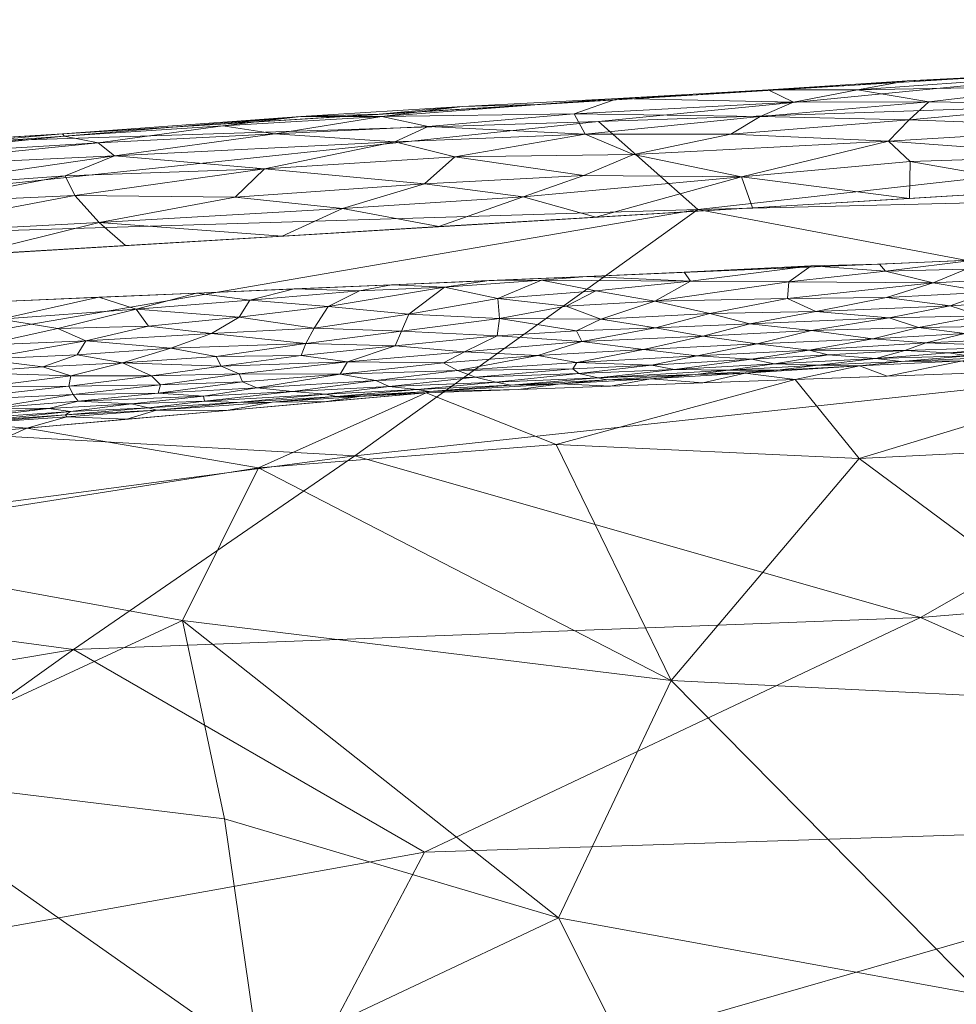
# Model space of a CAD drawing. Header units: millimetres. Extents: x -275 to 275, y 0 to 461.
# Tile 34 of 85: x -134 to -114, y 439 to 460. Entities that reach past the tile are written whole.
import ezdxf

# ---------------------------------------------------------------- set-up
doc = ezdxf.new("R2010")
doc.units = ezdxf.units.MM
doc.layers.add('A-GENM', color=13, linetype='Continuous')

# ---------------------------------------------------------------- blocks, each defined once
blk = doc.blocks.new('MODEL_CCAS1511-1000410R0 - MODEL_CCAS1511-1000410R0-465174-Preview')
at = {"layer": 'A-GENM', "lineweight": 9}
mesh = blk.add_polyface(dxfattribs=at)
corners = [(-272.167, 0), (-272.319, -150.975), (-272.479, -301.95), (-272.223, -329.002), (-270.726, -356.013), (-266.536, -382.739), (-256.83, -407.989), (-238.784, -428.131), (-214.858, -440.747), (-188.814, -448.06), (-162.114, -452.412), (-135.192, -455.069), (-108.188, -456.694), (-81.152, -457.659), (-54.105, -458.187), (-27.053, -458.42), (0, -458.452), (27.053, -458.42), (54.105, -458.187), (81.152, -457.659), (108.188, -456.694), (135.192, -455.069), (162.114, -452.412), (188.814, -448.059), (214.858, -440.746), (238.784, -428.131), (256.83, -407.989), (266.536, -382.739), (270.726, -356.013), (272.223, -329.002), (272.479, -301.95), (272.319, -150.975), (272.167, 0), (-271.479, -141.65), (-253.734, -118.36), (-222.049, -117.596), (-190.328, -117.596), (-158.607, -117.596), (-126.885, -117.596), (-95.164, -117.596), (-63.443, -117.596), (-31.721, -117.596), (0, -117.596), (15.006, -117.596), (30.013, -117.596), (45.019, -117.596), (60.026, -117.596), (75.032, -117.596), (90.039, -117.596), (105.045, -117.596), (120.051, -117.596), (135.058, -117.596), (150.064, -117.596), (165.071, -117.596), (180.077, -117.596), (195.083, -117.596), (210.09, -117.596), (225.096, -117.596), (240.103, -117.596), (255.062, -118.77), (267.363, -127.255), (271.479, -141.65), (271.5, -276.207), (270.746, -343.476), (267.133, -376.894), (262.881, -393.154), (255.834, -408.391), (245.398, -421.522), (232.048, -431.692), (216.932, -439.027), (200.945, -444.221), (167.942, -450.629), (134.487, -454.07), (67.276, -456.933), (0, -457.5), (-67.276, -456.933), (-134.485, -454.07), (-167.944, -450.629), (-200.946, -444.221), (-216.933, -439.027), (-232.048, -431.692), (-245.398, -421.522), (-255.835, -408.389), (-262.881, -393.152), (-267.133, -376.893), (-270.746, -343.476), (-271.5, -276.208), (0, -47.739), (12.205, -52.795), (17.261, -65), (12.205, -77.205), (0, -82.261), (-12.205, -77.205), (-17.261, -65), (-12.205, -52.795), (263.622, -390.318), (260.818, -397.614), (250.836, -414.68), (243.217, -423.183), (232.089, -431.661), (231.82, -431.802), (-231.823, -431.801), (-232.088, -431.662), (-243.217, -423.183), (-250.833, -414.683), (-260.819, -397.613), (-263.623, -390.318)]
mesh.append_faces([[corners[k] for k in face] for face in [(83, 105, 106), (98, 99, 25), (67, 97, 98), (80, 101, 102), (102, 103, 7), (68, 99, 100), (81, 103, 104), (65, 95, 96)]])
mesh.append_faces([[corners[k] for k in face] for face in [(8, 79, 101), (66, 26, 96), (69, 24, 100)]], dxfattribs={"vtx0": -1})
mesh.append_faces([[corners[k] for k in face] for face in [(0, 87, 32), (2, 86, 1), (4, 85, 3), (9, 78, 8), (14, 75, 13), (70, 24, 69)]], dxfattribs={"vtx0": -1, "vtx1": -1})
mesh.append_faces([[corners[k] for k in face] for face in [(94, 0, 38, 39)]], dxfattribs={"vtx0": -1, "vtx1": -1, "vtx3": -1})
mesh.append_faces([[corners[k] for k in face] for face in [(0, 35, 36), (33, 0, 1, 86), (92, 41, 42), (89, 48, 49, 88), (32, 58, 59), (62, 30, 31), (30, 62, 63), (90, 44, 45), (10, 76, 77), (75, 14, 15, 74), (28, 63, 64, 27), (23, 70, 71, 22), (70, 23, 24), (72, 21, 22, 71)]], dxfattribs={"vtx0": -1, "vtx2": -1})
mesh.append_faces([[corners[k] for k in face] for face in [(0, 36, 37, 38), (32, 52, 53, 54), (89, 46, 47, 48), (76, 10, 11, 12), (74, 15, 16, 17), (63, 28, 29, 30), (73, 18, 19, 20)]], dxfattribs={"vtx0": -1, "vtx3": -1})
mesh.append_faces([[corners[k] for k in face] for face in [(97, 26, 66)]], dxfattribs={"vtx1": -1})
mesh.append_faces([[corners[k] for k in face] for face in [(94, 87, 0), (87, 88, 32), (33, 34, 0), (34, 35, 0), (50, 51, 88, 49), (57, 58, 32, 56), (55, 56, 32, 54), (60, 61, 32), (59, 60, 32), (78, 79, 8)]], dxfattribs={"vtx1": -1, "vtx2": -1})
mesh.append_faces([[corners[k] for k in face] for face in [(51, 52, 32, 88)]], dxfattribs={"vtx1": -1, "vtx2": -1, "vtx3": -1})
mesh.append_faces([[corners[k] for k in face] for face in [(93, 94, 39, 40), (92, 93, 40, 41), (91, 92, 42, 43), (90, 91, 43, 44), (85, 86, 2, 3), (45, 46, 89, 90), (31, 32, 61, 62), (84, 85, 4, 5), (77, 78, 9, 10), (75, 76, 12, 13), (73, 74, 17, 18), (72, 73, 20, 21)]], dxfattribs={"vtx1": -1, "vtx3": -1})
mesh.append_faces([[corners[k] for k in face] for face in [(64, 95, 27), (5, 106, 84), (82, 105, 6), (6, 104, 82)]], dxfattribs={"vtx2": -1})
mesh = blk.add_polyface(dxfattribs=at)
corners = [(122.494, -440.795, -28.16), (118.338, -432.527, -38.24), (113.377, -439.128, -30.685), (120.952, -414.068, -55.752), (131.077, -415.713, -54.179), (114.929, -400.241, -66.735), (115.189, -390.804, -73.536), (127.655, -405.997, -62.269), (126.19, -393.283, -71.758), (128.936, -437.751, -31.783), (85.832, -397.894, -67.854), (97.086, -413.012, -56.461), (102.187, -411.461, -57.821), (106.776, -401.313, -65.841), (112.926, -411.652, -57.779), (108.82, -445.349, -22.202), (116.018, -450.69, -11.054), (120.069, -445.904, -20.648), (95.866, -422.645, -48.094), (84.142, -407.61, -60.498), (107.631, -429.723, -41.33), (101.248, -421.751, -48.965), (111.158, -416.966, -53.278), (96.542, -401.224, -65.7), (120.808, -420.238, -50.343), (104.985, -451.241, -10.827), (99.126, -447.246, -19.527), (93.8, -451.4, -11.382), (101.521, -452.967, -2.498), (109.634, -423.574, -47.324), (123.373, -427.715, -43.161), (89.081, -429.077, -41.921), (84.031, -419.55, -50.662), (103.394, -435.444, -35.241), (94.624, -437.272, -33.219), (109.461, -452.679, -2.498), (122.546, -450.988, -9.113), (117.401, -452.391, -2.498), (125.341, -452.103, -2.498), (85.34, -451.174, -12.461), (88.467, -447.26, -19.859), (93.581, -453.256, -2.497), (87.107, -440.74, -29.096), (103.426, -391.475, -72.902), (85.641, -453.544, -2.497)]
mesh.append_faces([[corners[k] for k in face] for face in [(41, 27, 44)]], dxfattribs={"vtx0": -1, "vtx1": -1})
mesh.append_faces([[corners[k] for k in face] for face in [(0, 1, 2), (3, 4, 5), (6, 7, 8), (0, 9, 1), (10, 11, 12), (13, 14, 3), (15, 16, 17), (17, 2, 15), (18, 11, 19), (18, 20, 21), (12, 22, 23), (20, 2, 1), (14, 24, 3), (25, 15, 26), (25, 27, 28), (6, 5, 7), (3, 5, 13), (22, 14, 23), (1, 29, 20), (30, 1, 9), (19, 11, 10), (31, 18, 32), (20, 18, 33), (2, 20, 33), (30, 29, 1), (15, 2, 33), (2, 17, 0), (34, 15, 33), (16, 25, 35), (17, 16, 36), (29, 30, 22), (39, 27, 40), (26, 40, 27), (15, 25, 16), (27, 25, 26), (40, 26, 42), (26, 15, 34), (26, 34, 42), (33, 18, 31), (31, 34, 33), (36, 16, 37), (12, 29, 22), (21, 29, 11), (5, 43, 13), (23, 14, 13), (24, 22, 30), (22, 24, 14), (10, 12, 23), (29, 12, 11), (29, 21, 20), (11, 18, 21)]], dxfattribs={"vtx0": -1, "vtx1": -1, "vtx2": -1})
mesh.append_faces([[corners[k] for k in face] for face in [(36, 37, 38), (27, 41, 28), (16, 35, 37)]], dxfattribs={"vtx0": -1, "vtx2": -1})
mesh.append_faces([[corners[k] for k in face] for face in [(28, 35, 25)]], dxfattribs={"vtx1": -1, "vtx2": -1})
mesh = blk.add_polyface(dxfattribs=at)
corners = [(121.634, -457.944, -16.193), (94.287, -458.869, -20.869), (119.493, -456.049, -32.087), (66.973, -457.521, -34.97), (69.236, -459.955, -16.054), (82.021, -460.137, -2.486), (98.165, -396.219, -150), (108.599, -404.762, -138.775), (91.617, -407.301, -137.083), (82.359, -453.947, -49.27), (94.587, -456.652, -35.836), (136.651, -457.466, -2.515), (109.351, -459.144, -2.49), (104.407, -413.794, -127.336), (77.597, -418.465, -122.782), (132.698, -407.385, -131.873), (119.313, -410.82, -129.551), (96.065, -437.381, -90.21), (73.82, -433.992, -98.105), (92.524, -429.688, -104.41), (104.805, -442.867, -77.734), (85.101, -442.366, -80.885), (93.48, -421.387, -117.466), (104.335, -453.181, -48.948), (80.508, -450.093, -61.958), (114.699, -447.266, -65.358), (126.874, -450.745, -52.118), (128.652, -436.007, -88.019), (117.75, -419.26, -117.945), (147.802, -455.19, -21.41), (112.034, -426.825, -107.063), (125.377, -442.207, -75.673), (129.466, -428.459, -101.517), (74.026, -425.361, -112.59), (132.933, -446.576, -62.942), (144.549, -451.735, -41.921), (74.074, -411.036, -133.234), (112.094, -395.201, -150), (125.924, -393.259, -150), (139.754, -391.317, -150), (84.236, -397.237, -150), (139.669, -414.39, -120.956), (139.703, -421.965, -109.798)]
mesh.append_faces([[corners[k] for k in face] for face in [(6, 8, 40)]], dxfattribs={"vtx0": -1, "vtx1": -1})
mesh.append_faces([[corners[k] for k in face] for face in [(0, 1, 2), (3, 1, 4), (4, 1, 5), (6, 7, 8), (3, 9, 10), (8, 13, 14), (15, 16, 7), (17, 18, 19), (17, 20, 21), (8, 7, 13), (13, 22, 14), (23, 24, 25), (26, 2, 23), (17, 27, 20), (13, 16, 28), (1, 0, 12), (29, 0, 2), (7, 16, 13), (26, 23, 25), (2, 1, 10), (9, 24, 23), (10, 9, 23), (2, 10, 23), (3, 10, 1), (17, 30, 27), (30, 19, 22), (27, 31, 20), (32, 30, 28), (27, 30, 32), (19, 18, 33), (21, 18, 17), (22, 19, 33), (17, 19, 30), (14, 22, 33), (22, 13, 28), (34, 26, 25), (2, 26, 35), (31, 34, 25), (31, 25, 20), (25, 24, 20), (24, 21, 20), (14, 36, 8), (7, 37, 15), (36, 40, 8), (16, 41, 28), (28, 30, 22), (32, 28, 42)]], dxfattribs={"vtx0": -1, "vtx1": -1, "vtx2": -1})
mesh.append_faces([[corners[k] for k in face] for face in [(0, 11, 12)]], dxfattribs={"vtx0": -1, "vtx2": -1})
mesh.append_faces([[corners[k] for k in face] for face in [(12, 5, 1), (38, 39, 15, 37), (6, 37, 7)]], dxfattribs={"vtx1": -1, "vtx2": -1})
mesh = blk.add_polyface(dxfattribs=at)
corners = [(163.87, -454.713, -2.567), (136.651, -457.466, -2.515), (147.802, -455.19, -21.41), (121.634, -457.944, -16.193), (195.795, -447.601, -16.013), (200.119, -443.831, -29.131), (211.23, -442.555, -17.484), (174.964, -451.491, -20.383), (170.128, -447.068, -44.964), (186.549, -447.834, -27.658), (172.567, -449.684, -32.774), (204.251, -437.944, -44.554), (196.56, -434.376, -61), (211.553, -429.973, -56.887), (149.102, -443.868, -64.853), (132.933, -446.576, -62.942), (143.601, -438.933, -78.266), (146.036, -429.298, -96.156), (129.466, -428.459, -101.517), (139.703, -421.965, -109.798), (203.973, -446.382, -2.706), (203.947, -426.209, -71.862), (187.186, -441.632, -49.792), (213.736, -438.303, -31.323), (145.533, -448.265, -53.77), (144.549, -451.735, -41.921), (174.102, -438.591, -66.417), (119.493, -456.049, -32.087), (190.85, -450.187, -2.651), (126.874, -450.745, -52.118), (125.377, -442.207, -75.673), (158.913, -433.378, -84.457), (178.6, -423.113, -94.152), (195.887, -421.292, -86.769), (185.162, -430.366, -77.556), (172.244, -433.666, -78.118), (159.856, -423.271, -101.898), (128.652, -436.007, -88.019)]
mesh.append_faces([[corners[k] for k in face] for face in [(0, 7, 28)]], dxfattribs={"vtx0": -1, "vtx1": -1})
mesh.append_faces([[corners[k] for k in face] for face in [(3, 2, 1), (4, 5, 6), (7, 0, 2), (8, 9, 10), (11, 12, 13), (14, 15, 16), (17, 18, 19), (6, 20, 4), (12, 21, 13), (11, 22, 12), (23, 5, 11), (24, 8, 25), (26, 8, 14), (25, 2, 27), (15, 24, 29), (16, 15, 30), (14, 31, 26), (10, 2, 25), (4, 9, 5), (32, 33, 34), (35, 32, 34), (26, 12, 22), (34, 12, 26), (34, 33, 21), (35, 34, 26), (34, 21, 12), (5, 9, 22), (5, 22, 11), (26, 22, 8), (6, 5, 23), (28, 7, 4), (9, 4, 7), (10, 9, 7), (22, 9, 8), (2, 10, 7), (25, 8, 10), (32, 31, 36), (17, 36, 31), (16, 17, 31), (17, 37, 18), (24, 15, 14), (30, 37, 16), (17, 16, 37), (31, 14, 16), (8, 24, 14), (29, 24, 25), (26, 31, 35), (32, 35, 31)]], dxfattribs={"vtx0": -1, "vtx1": -1, "vtx2": -1})
mesh.append_faces([[corners[k] for k in face] for face in [(0, 1, 2), (20, 28, 4)]], dxfattribs={"vtx1": -1, "vtx2": -1})
mesh = blk.add_polyface(dxfattribs=at)
corners = [(153.266, -444.647, -18.838), (154.349, -448.248, -9.87), (162.724, -446.782, -11.408), (173.881, -440.693, -21.26), (167.601, -443.337, -18.07), (178.648, -444.327, -11.59), (146.263, -446.74, -15.897), (142.534, -450.583, -2.5), (151.13, -449.822, -2.501), (163.027, -438.716, -26.862), (160.009, -432.704, -35.191), (154.711, -435.015, -33.055), (137.681, -443.905, -22.413), (128.936, -437.751, -31.783), (129.681, -442.93, -24.673), (177.87, -434.758, -29.286), (182.334, -440.07, -19.663), (186.622, -435.304, -26.017), (167.498, -447.783, -2.5), (170.295, -446.341, -9.496), (159.14, -442.193, -22.131), (150.526, -439.306, -27.898), (130.587, -447.202, -17.304), (139.492, -448.82, -12.225), (177.811, -428.355, -37.157), (168.011, -433.913, -32.469), (128.952, -450.484, -9.504), (122.546, -450.988, -9.113), (125.341, -452.103, -2.498), (122.494, -440.795, -28.16), (120.069, -445.904, -20.648), (137.901, -436.974, -32.199), (123.373, -427.715, -43.161), (145.316, -442.122, -24.38), (143.411, -432.896, -36.676), (133.937, -451.343, -2.499), (159.726, -449.062, -2.501), (175.27, -446.504, -2.498), (183.042, -445.225, -2.497), (186.89, -442.964, -10.894)]
mesh.append_faces([[corners[k] for k in face] for face in [(35, 26, 28), (36, 1, 8)]], dxfattribs={"vtx0": -1, "vtx1": -1})
mesh.append_faces([[corners[k] for k in face] for face in [(0, 1, 2), (3, 4, 5), (9, 10, 11), (12, 13, 14), (15, 16, 17), (2, 18, 19), (9, 11, 20), (21, 20, 11), (19, 5, 4), (22, 23, 12), (23, 6, 12), (15, 17, 24), (3, 15, 25), (26, 27, 28), (22, 29, 30), (29, 14, 13), (26, 23, 22), (31, 13, 12), (13, 31, 32), (33, 12, 6), (33, 21, 34), (34, 31, 33), (6, 23, 7), (1, 6, 8), (33, 6, 0), (2, 1, 36), (6, 1, 0), (2, 4, 20), (23, 26, 35), (30, 26, 22), (33, 0, 21), (12, 33, 31), (20, 21, 0), (11, 34, 21), (2, 20, 0), (20, 4, 9), (3, 9, 4), (10, 9, 25), (5, 19, 37), (2, 19, 4), (5, 16, 3), (15, 3, 16), (9, 3, 25), (30, 27, 26), (16, 5, 39), (38, 39, 5), (29, 22, 14), (12, 14, 22)]], dxfattribs={"vtx0": -1, "vtx1": -1, "vtx2": -1})
mesh.append_faces([[corners[k] for k in face] for face in [(6, 7, 8), (2, 36, 18), (5, 37, 38)]], dxfattribs={"vtx0": -1, "vtx2": -1})
mesh.append_faces([[corners[k] for k in face] for face in [(35, 7, 23), (18, 37, 19)]], dxfattribs={"vtx1": -1, "vtx2": -1})
mesh = blk.add_polyface(dxfattribs=at)
corners = [(131.876, -452.749, -0.274), (133.596, -452.662, -0.254), (132.994, -452.471, -0.392), (136.086, -451.153, -2.499), (133.937, -451.343, -2.499), (135.136, -451.442, -2.067), (131.061, -452.277, -0.685), (131.253, -452.468, -0.489), (133.032, -452.247, -0.569), (132.668, -453.224, -0.08), (134.9, -453.125, -0.064), (134.921, -452.828, -0.144), (134.868, -452.232, -0.464), (135.908, -451.92, -0.682), (134.756, -451.768, -1.024), (133.467, -451.766, -1.227), (132.831, -451.925, -1), (132.852, -452.923, -0.166), (130.838, -453.06, -0.169), (136.754, -452.802, -0.108), (131.581, -453.903, 0), (132.387, -454.16), (134.508, -453.688, 0.001), (133, -451.703, -1.508), (131.321, -451.778, -1.694), (131.683, -451.865, -1.305), (135.459, -451.53, -1.469), (134.922, -451.502, -1.753), (133.079, -451.587, -2.17), (131.788, -451.533, -2.499), (131.147, -451.73, -2.109), (132.937, -452.064, -0.779), (135.916, -451.59, -1.206), (133.106, -451.625, -1.821), (131.114, -452.095, -0.923), (135.326, -452.537, -0.251), (133.273, -453.486, -0.024), (131.318, -453.534, -0.038), (134.487, -454.07), (136.43, -453.447, -0.004), (136.578, -453.855)]
mesh.append_faces([[corners[k] for k in face] for face in [(40, 22, 38), (29, 28, 4)]], dxfattribs={"vtx0": -1, "vtx1": -1})
mesh.append_faces([[corners[k] for k in face] for face in [(0, 1, 2), (6, 7, 8), (9, 10, 11), (8, 12, 13), (14, 15, 16), (0, 17, 1), (0, 18, 17), (10, 19, 11), (20, 21, 22), (23, 24, 25), (26, 27, 23), (28, 29, 30), (31, 6, 8), (15, 14, 32), (28, 30, 33), (16, 34, 31), (7, 2, 8), (12, 8, 2), (13, 31, 8), (35, 12, 2), (23, 25, 15), (26, 23, 15), (23, 33, 24), (30, 24, 33), (31, 13, 14), (25, 16, 15), (14, 16, 31), (15, 32, 26), (20, 36, 37), (9, 37, 36), (10, 9, 36), (9, 17, 18), (10, 36, 22), (1, 11, 35), (9, 11, 17), (5, 4, 28), (27, 5, 33), (10, 22, 39), (0, 2, 7), (11, 1, 17), (2, 1, 35), (20, 22, 36), (5, 28, 33), (23, 27, 33)]], dxfattribs={"vtx0": -1, "vtx1": -1, "vtx2": -1})
mesh.append_faces([[corners[k] for k in face] for face in [(22, 21, 38)]], dxfattribs={"vtx0": -1, "vtx2": -1})
mesh.append_faces([[corners[k] for k in face] for face in [(3, 4, 5)]], dxfattribs={"vtx1": -1, "vtx2": -1})
mesh = blk.add_polyface(dxfattribs=at)
corners = [(127.49, -451.913, -2.499), (128.653, -451.898, -2.156), (129.639, -451.723, -2.499), (132.831, -451.925, -1), (131.683, -451.865, -1.305), (130.138, -452.028, -1.176), (130.111, -451.924, -1.458), (128.22, -452.13, -1.244), (131.581, -453.903, 0), (129.137, -454.097, 0.001), (130.286, -454.249), (129.864, -452.884, -0.278), (128.029, -452.908, -0.336), (127.932, -453.167, -0.207), (127.5, -452.076, -1.544), (129.407, -451.892, -1.792), (131.321, -451.778, -1.694), (131.147, -451.73, -2.109), (131.114, -452.095, -0.923), (131.061, -452.277, -0.685), (132.937, -452.064, -0.779), (131.253, -452.468, -0.489), (129.758, -452.674, -0.412), (131.876, -452.749, -0.274), (129.965, -453.381, -0.089), (131.318, -453.534, -0.038), (132.668, -453.224, -0.08), (126.773, -454.296, 0.002), (128.186, -454.339), (127.75, -453.496, -0.098), (127.036, -452.772, -0.477), (129.295, -452.338, -0.76), (127.19, -452.501, -0.735), (129.365, -452.509, -0.569), (130.838, -453.06, -0.169), (129.369, -453.73, -0.029), (127.448, -453.958, -0.017), (128.989, -452.21, -0.978), (127.276, -452.02, -1.885), (131.788, -451.533, -2.499), (132.387, -454.16)]
mesh.append_faces([[corners[k] for k in face] for face in [(0, 1, 2)]], dxfattribs={"vtx0": -1, "vtx1": -1})
mesh.append_faces([[corners[k] for k in face] for face in [(3, 4, 5), (6, 7, 5), (8, 9, 10), (11, 12, 13), (14, 7, 6), (15, 16, 17), (18, 19, 20), (21, 22, 23), (24, 25, 26), (9, 27, 28), (29, 24, 13), (22, 30, 12), (31, 32, 33), (34, 13, 24), (35, 29, 36), (15, 14, 6), (7, 37, 5), (38, 14, 15), (17, 2, 1), (15, 1, 38), (16, 15, 6), (17, 1, 15), (18, 5, 37), (4, 6, 5), (19, 31, 33), (31, 18, 37), (21, 19, 33), (22, 21, 33), (3, 5, 18), (16, 6, 4), (18, 31, 19), (32, 31, 37), (30, 22, 33), (22, 11, 23), (35, 36, 9), (35, 25, 24), (8, 35, 9), (29, 35, 24), (8, 25, 35), (22, 12, 11), (34, 23, 11), (13, 34, 11), (26, 34, 24)]], dxfattribs={"vtx0": -1, "vtx1": -1, "vtx2": -1})
mesh.append_faces([[corners[k] for k in face] for face in [(9, 28, 10), (8, 10, 40)]], dxfattribs={"vtx0": -1, "vtx2": -1})
mesh.append_faces([[corners[k] for k in face] for face in [(39, 2, 17)]], dxfattribs={"vtx1": -1, "vtx2": -1})
mesh = blk.add_polyface(dxfattribs=at)
corners = [(125.278, -452.13, -2.033), (127.276, -452.02, -1.885), (126.784, -452.02, -2.194), (123.519, -452.267, -1.837), (125.536, -452.173, -1.672), (127.75, -453.496, -0.098), (125.714, -453.793, -0.06), (127.448, -453.958, -0.017), (123.816, -453.33, -0.255), (126.012, -453.113, -0.295), (124.518, -452.988, -0.436), (126.139, -452.238, -1.317), (124.277, -452.437, -1.129), (126.424, -452.364, -1.007), (123.801, -454.131, -0.025), (123.764, -453.699, -0.114), (124.965, -452.751, -0.618), (127.19, -452.501, -0.735), (124.665, -452.585, -0.838), (122.446, -452.294, -2.156), (122.936, -452.904, -0.592), (127.5, -452.076, -1.544), (123.845, -452.334, -1.461), (127.036, -452.772, -0.477), (124.948, -454.38, 0.001), (126.773, -454.296, 0.002), (125.869, -453.431, -0.157), (127.932, -453.167, -0.207), (128.029, -452.908, -0.336), (129.365, -452.509, -0.569), (128.989, -452.21, -0.978), (128.22, -452.13, -1.244), (127.49, -451.913, -2.499), (128.653, -451.898, -2.156), (125.341, -452.103, -2.498), (123.356, -452.175, -2.498), (126.086, -454.428), (123.985, -454.518), (122.856, -454.528, 0.002), (128.186, -454.339), (129.137, -454.097, 0.001)]
mesh.append_faces([[corners[k] for k in face] for face in [(34, 2, 32)]], dxfattribs={"vtx0": -1, "vtx1": -1})
mesh.append_faces([[corners[k] for k in face] for face in [(0, 1, 2), (3, 4, 0), (5, 6, 7), (8, 9, 10), (11, 12, 13), (14, 6, 15), (16, 17, 18), (3, 0, 19), (20, 16, 18), (4, 21, 1), (4, 3, 22), (23, 10, 9), (7, 24, 25), (8, 26, 9), (27, 9, 26), (9, 27, 28), (23, 29, 17), (30, 31, 13), (5, 27, 26), (6, 5, 26), (15, 6, 26), (24, 6, 14), (8, 15, 26), (11, 21, 4), (13, 12, 18), (11, 22, 12), (18, 17, 13), (30, 13, 17), (11, 4, 22), (0, 4, 1), (32, 2, 33), (31, 21, 11), (13, 31, 11), (0, 2, 34), (20, 10, 16), (10, 23, 16), (17, 16, 23), (25, 24, 36), (6, 24, 7), (37, 24, 38), (14, 38, 24), (25, 40, 7), (9, 28, 23), (33, 2, 1)]], dxfattribs={"vtx0": -1, "vtx1": -1, "vtx2": -1})
mesh.append_faces([[corners[k] for k in face] for face in [(0, 34, 35), (24, 37, 36), (25, 36, 39)]], dxfattribs={"vtx0": -1, "vtx2": -1})
mesh = blk.add_polyface(dxfattribs=at)
corners = [(121.885, -454.607), (122.856, -454.528, 0.002), (119.65, -454.508, -0.012), (119.993, -452.601, -1.353), (122.055, -452.519, -1.251), (121.641, -452.428, -1.606), (120.662, -453.033, -0.599), (122.096, -452.757, -0.819), (119.508, -452.898, -0.834), (122.327, -453.968, -0.069), (120.419, -454.078, -0.07), (121.688, -454.296, -0.021), (121.991, -453.204, -0.394), (124.518, -452.988, -0.436), (122.936, -452.904, -0.592), (123.985, -454.518), (121.581, -453.689, -0.161), (119.238, -453.81, -0.167), (123.816, -453.33, -0.255), (125.278, -452.13, -2.033), (123.356, -452.175, -2.498), (122.446, -452.294, -2.156), (123.845, -452.334, -1.461), (123.519, -452.267, -1.837), (124.277, -452.437, -1.129), (120.492, -452.7, -1.062), (122.181, -452.621, -1.023), (123.801, -454.131, -0.025), (120.403, -453.504, -0.272), (119.385, -453.324, -0.418), (124.665, -452.585, -0.838), (122.106, -453.439, -0.253), (123.764, -453.699, -0.114), (121.453, -452.381, -1.901), (121.371, -452.247, -2.498), (120.515, -452.406, -2.178), (119.535, -452.494, -1.89), (119.386, -452.319, -2.498), (118.84, -452.592, -1.598), (119.785, -454.697)]
mesh.append_faces([[corners[k] for k in face] for face in [(15, 1, 0)]], dxfattribs={"vtx0": -1, "vtx1": -1})
mesh.append_faces([[corners[k] for k in face] for face in [(0, 1, 2), (3, 4, 5), (6, 7, 8), (9, 10, 11), (12, 13, 14), (16, 17, 10), (18, 13, 12), (19, 20, 21), (5, 22, 23), (22, 4, 24), (25, 7, 26), (27, 11, 1), (11, 2, 1), (28, 17, 16), (11, 10, 2), (12, 6, 29), (14, 30, 7), (28, 12, 29), (14, 7, 6), (30, 24, 26), (31, 12, 28), (18, 31, 32), (28, 16, 31), (16, 10, 9), (7, 25, 8), (25, 4, 3), (4, 22, 5), (33, 23, 21), (25, 26, 4), (34, 35, 21), (21, 35, 33), (33, 36, 5), (36, 33, 35), (23, 33, 5), (5, 38, 3), (12, 14, 6), (9, 27, 32), (27, 9, 11), (16, 9, 32), (32, 31, 16), (12, 31, 18), (30, 26, 7), (24, 4, 26)]], dxfattribs={"vtx0": -1, "vtx1": -1, "vtx2": -1})
mesh.append_faces([[corners[k] for k in face] for face in [(35, 34, 37)]], dxfattribs={"vtx0": -1, "vtx2": -1})
mesh.append_faces([[corners[k] for k in face] for face in [(20, 34, 21), (39, 0, 2)]], dxfattribs={"vtx1": -1, "vtx2": -1})
mesh = blk.add_polyface(dxfattribs=at)
corners = [(111.403, -453.889, -0.328), (112.069, -454.099, -0.206), (113.394, -453.762, -0.344), (115.723, -453.265, -0.646), (114.743, -453.507, -0.472), (117.046, -453.442, -0.427), (115.451, -454.719, -0.014), (113.718, -454.767, -0.019), (113.483, -454.965), (113.746, -453.377, -0.637), (114.582, -453.18, -0.819), (111.998, -453.291, -0.849), (113.787, -452.793, -1.976), (111.557, -452.897, -2.036), (112.413, -452.901, -1.739), (114.06, -453.976, -0.215), (111.994, -453.552, -0.555), (115.43, -454.156, -0.122), (116.954, -453.85, -0.202), (115.372, -453.717, -0.309), (115.584, -454.876), (114.092, -452.964, -1.25), (111.859, -453.002, -1.456), (112.35, -453.097, -1.15), (115.115, -452.779, -1.663), (114.426, -454.473, -0.057), (117.564, -454.133, -0.096), (113.238, -454.272, -0.122), (117.097, -453.02, -0.854), (115.036, -453.014, -1.043), (112.613, -454.561, -0.059), (117.533, -454.491, -0.027), (115.416, -452.463, -2.498), (113.431, -452.535, -2.498), (115.663, -452.84, -1.356), (113.679, -452.895, -1.504), (116.016, -452.685, -1.915), (111.986, -454.869, -0.017), (111.383, -455.054), (116.688, -452.919, -1.053)]
mesh.append_faces([[corners[k] for k in face] for face in [(8, 37, 38)]], dxfattribs={"vtx0": -1, "vtx1": -1})
mesh.append_faces([[corners[k] for k in face] for face in [(0, 1, 2), (3, 4, 5), (6, 7, 8), (9, 10, 11), (12, 13, 14), (15, 2, 1), (0, 2, 16), (17, 18, 15), (18, 19, 15), (21, 22, 23), (24, 12, 14), (25, 26, 17), (7, 6, 25), (15, 1, 27), (17, 15, 27), (15, 19, 2), (25, 17, 27), (19, 4, 2), (4, 9, 16), (16, 2, 4), (5, 4, 19), (4, 3, 9), (10, 28, 29), (30, 25, 27), (25, 6, 31), (10, 9, 3), (11, 16, 9), (28, 10, 3), (10, 29, 23), (21, 34, 35), (24, 36, 12), (34, 24, 35), (12, 36, 32), (33, 13, 12), (7, 30, 37), (30, 7, 25), (10, 23, 11), (21, 29, 34), (22, 21, 35), (23, 29, 21), (8, 7, 37), (14, 22, 35), (14, 35, 24), (34, 29, 39)]], dxfattribs={"vtx0": -1, "vtx1": -1, "vtx2": -1})
mesh.append_faces([[corners[k] for k in face] for face in [(6, 8, 20), (12, 32, 33)]], dxfattribs={"vtx0": -1, "vtx2": -1})
mesh = blk.add_polyface(dxfattribs=at)
corners = [(118.84, -452.592, -1.598), (117.775, -452.591, -1.903), (116.901, -452.694, -1.62), (117.097, -453.02, -0.854), (118.341, -452.823, -1.062), (116.688, -452.919, -1.053), (120.403, -453.504, -0.272), (118.372, -453.588, -0.289), (119.238, -453.81, -0.167), (117.046, -453.442, -0.427), (119.385, -453.324, -0.418), (118.214, -453.155, -0.618), (119.508, -452.898, -0.834), (120.662, -453.033, -0.599), (119.993, -452.601, -1.353), (120.492, -452.7, -1.062), (118.471, -452.522, -2.184), (120.515, -452.406, -2.178), (119.386, -452.319, -2.498), (119.535, -452.494, -1.89), (117.842, -452.723, -1.353), (117.401, -452.391, -2.498), (116.016, -452.685, -1.915), (119.65, -454.508, -0.012), (117.533, -454.491, -0.027), (117.053, -454.84, 0), (115.723, -453.265, -0.646), (115.663, -452.84, -1.356), (120.419, -454.078, -0.07), (115.43, -454.156, -0.122), (117.564, -454.133, -0.096), (116.954, -453.85, -0.202), (115.372, -453.717, -0.309), (121.641, -452.428, -1.606), (115.115, -452.779, -1.663), (115.036, -453.014, -1.043), (119.785, -454.697), (115.416, -452.463, -2.498), (115.584, -454.876), (117.684, -454.786), (114.426, -454.473, -0.057), (115.451, -454.719, -0.014)]
mesh.append_faces([[corners[k] for k in face] for face in [(0, 1, 2), (3, 4, 5), (6, 7, 8), (9, 10, 11), (12, 11, 13), (14, 4, 15), (16, 17, 18), (19, 16, 1), (4, 14, 20), (16, 21, 22), (20, 0, 2), (23, 24, 25), (3, 26, 11), (2, 27, 20), (23, 28, 24), (29, 30, 31), (8, 31, 30), (7, 9, 32), (30, 24, 28), (30, 28, 8), (7, 32, 31), (13, 11, 10), (3, 11, 12), (26, 9, 11), (4, 3, 12), (7, 6, 10), (9, 7, 10), (8, 7, 31), (15, 4, 12), (20, 27, 5), (0, 19, 1), (0, 33, 19), (17, 16, 19), (16, 22, 1), (1, 22, 2), (22, 34, 2), (2, 34, 27), (5, 35, 3), (20, 14, 0), (25, 36, 23), (40, 24, 30), (25, 24, 41), (38, 25, 41), (20, 5, 4)]], dxfattribs={"vtx0": -1, "vtx1": -1, "vtx2": -1})
mesh.append_faces([[corners[k] for k in face] for face in [(22, 21, 37), (25, 38, 39), (25, 39, 36)]], dxfattribs={"vtx0": -1, "vtx2": -1})
mesh.append_faces([[corners[k] for k in face] for face in [(18, 21, 16)]], dxfattribs={"vtx1": -1, "vtx2": -1})
mesh = blk.add_polyface(dxfattribs=at)
corners = [(137.695, -457.166, -1.481), (139.508, -457.146, -1.832), (140.966, -456.859, -1.399), (132.382, -455.772, -0.049), (135.192, -455.072), (131.817, -455.275), (132.903, -456.35, -0.257), (136.08, -456.205, -0.307), (137.392, -455.504, -0.074), (129.451, -456.314, -0.14), (137.886, -456.93, -1.089), (142.44, -456.144, -0.629), (136.945, -456.494, -0.542), (136.313, -457.401, -1.831), (133.171, -457.681, -2.512), (136.581, -457.472, -2.515), (132.05, -457.209, -0.874), (132.402, -457.484, -1.312), (139.98, -457.129, -2.521), (141.79, -457.021, -2.155), (139.328, -455.964, -0.317), (138.557, -454.74), (140.569, -455.214, -0.066), (142.222, -456.493, -0.983), (143.248, -456.81, -1.774), (133.135, -457.627, -1.782), (128.042, -458.053, -2.079), (143.172, -455.723, -0.367), (128.821, -456.922, -0.422), (133.111, -456.772, -0.532), (143.379, -456.785, -2.528), (142.21, -455.419, -0.174), (128.441, -455.478), (128.599, -457.676, -1.185), (129.717, -457.848, -1.711), (141.923, -454.408)]
mesh.append_faces([[corners[k] for k in face] for face in [(18, 1, 15), (32, 3, 5), (21, 22, 35)]], dxfattribs={"vtx0": -1, "vtx1": -1})
mesh.append_faces([[corners[k] for k in face] for face in [(0, 1, 2), (6, 7, 8), (6, 3, 9), (10, 11, 12), (12, 16, 10), (3, 8, 4), (0, 13, 1), (17, 0, 10), (1, 18, 19), (20, 12, 11), (21, 8, 22), (11, 10, 23), (10, 0, 2), (10, 2, 23), (24, 2, 1), (17, 10, 16), (13, 0, 25), (26, 14, 25), (15, 1, 13), (19, 24, 1), (11, 27, 20), (28, 29, 6), (28, 16, 29), (29, 12, 7), (27, 31, 20), (20, 31, 22), (7, 12, 20), (8, 3, 6), (6, 9, 28), (8, 7, 20), (29, 7, 6), (16, 33, 17), (25, 17, 34), (0, 17, 25), (14, 13, 25), (16, 12, 29), (20, 22, 8)]], dxfattribs={"vtx0": -1, "vtx1": -1, "vtx2": -1})
mesh.append_faces([[corners[k] for k in face] for face in [(3, 4, 5), (13, 14, 15), (8, 21, 4)]], dxfattribs={"vtx0": -1, "vtx2": -1})
mesh.append_faces([[corners[k] for k in face] for face in [(18, 30, 19)]], dxfattribs={"vtx1": -1, "vtx2": -1})
mesh = blk.add_polyface(dxfattribs=at)
corners = [(121.948, -456.785, -0.136), (125.375, -456.603, -0.147), (123.25, -456.326, -0.038), (129.761, -457.89, -2.508), (128.042, -458.053, -2.079), (126.351, -458.1, -2.505), (122.153, -458.113, -1.228), (121.216, -458.437, -1.873), (126.299, -458.051, -1.642), (129.717, -457.848, -1.711), (124.559, -458.266, -2.013), (121.918, -457.673, -0.666), (126.015, -457.51, -0.754), (124.721, -457.181, -0.416), (125.296, -457.836, -1.099), (128.599, -457.676, -1.185), (121.69, -455.884), (118.554, -456.755, -0.07), (127.145, -456.074, -0.037), (125.066, -455.681), (129.451, -456.314, -0.14), (118.785, -457.669, -0.511), (118.154, -458.051, -0.829), (128.821, -456.922, -0.422), (119.531, -458.518, -2.499), (117.982, -458.627, -1.891), (132.382, -455.772, -0.049), (128.441, -455.478), (132.05, -457.209, -0.874), (120.878, -457.233, -0.307), (117.436, -458.364, -1.195), (133.171, -457.681, -2.512), (122.941, -458.309, -2.502), (132.402, -457.484, -1.312), (133.135, -457.627, -1.782)]
mesh.append_faces([[corners[k] for k in face] for face in [(3, 4, 5), (5, 10, 32)]], dxfattribs={"vtx0": -1, "vtx1": -1})
mesh.append_faces([[corners[k] for k in face] for face in [(0, 1, 2), (6, 7, 8), (4, 9, 8), (8, 10, 4), (11, 12, 13), (11, 6, 14), (15, 8, 9), (16, 17, 2), (18, 19, 2), (20, 18, 1), (18, 2, 1), (11, 21, 22), (23, 13, 12), (14, 8, 15), (24, 7, 25), (26, 27, 18), (13, 1, 0), (1, 23, 20), (28, 23, 12), (26, 18, 20), (0, 29, 13), (2, 17, 0), (17, 29, 0), (1, 13, 23), (29, 21, 11), (29, 11, 13), (11, 22, 6), (4, 10, 5), (30, 7, 6), (8, 7, 10), (7, 32, 10), (28, 12, 15), (14, 15, 12), (9, 33, 15), (34, 9, 4), (11, 14, 12), (8, 14, 6)]], dxfattribs={"vtx0": -1, "vtx1": -1, "vtx2": -1})
mesh.append_faces([[corners[k] for k in face] for face in [(18, 27, 19), (4, 3, 31), (7, 24, 32)]], dxfattribs={"vtx0": -1, "vtx2": -1})
mesh.append_faces([[corners[k] for k in face] for face in [(19, 16, 2)]], dxfattribs={"vtx1": -1, "vtx2": -1})
mesh = blk.add_polyface(dxfattribs=at)
corners = [(116.054, -458.627, -1.569), (111.207, -458.975, -1.873), (114.983, -458.82, -2.035), (118.554, -456.755, -0.07), (114.921, -457.084, -0.106), (115.391, -457.519, -0.296), (105.863, -459.256, -2.017), (105.97, -458.999, -1.315), (118.154, -458.051, -0.829), (118.785, -457.669, -0.511), (114.943, -457.983, -0.595), (114.518, -458.37, -0.977), (105.076, -457.426, -0.071), (111.101, -457.207, -0.086), (108.188, -456.696), (110.519, -457.818, -0.325), (105.673, -458.113, -0.367), (114.939, -456.29), (111.564, -456.493), (120.878, -457.233, -0.307), (111.246, -458.318, -0.73), (111.632, -458.709, -1.269), (106.668, -458.545, -0.743), (109.301, -459.146, -2.49), (112.711, -458.937, -2.493), (117.436, -458.364, -1.195), (121.69, -455.884), (118.315, -456.087), (117.982, -458.627, -1.891), (122.153, -458.113, -1.228), (116.121, -458.728, -2.496), (105.887, -459.27, -2.489), (119.531, -458.518, -2.499), (121.216, -458.437, -1.873)]
mesh.append_faces([[corners[k] for k in face] for face in [(17, 3, 27), (32, 28, 30), (24, 1, 23)]], dxfattribs={"vtx0": -1, "vtx1": -1})
mesh.append_faces([[corners[k] for k in face] for face in [(0, 1, 2), (3, 4, 5), (6, 1, 7), (8, 9, 10), (10, 11, 8), (12, 13, 14), (13, 15, 5), (15, 12, 16), (17, 4, 3), (4, 18, 13), (19, 3, 5), (20, 10, 15), (7, 1, 21), (15, 22, 20), (21, 22, 7), (12, 15, 13), (15, 16, 22), (1, 6, 23), (1, 0, 21), (1, 24, 2), (0, 25, 11), (21, 20, 22), (11, 25, 8), (0, 2, 28), (19, 5, 9), (10, 9, 5), (15, 10, 5), (11, 20, 21), (20, 11, 10), (0, 11, 21), (25, 0, 28), (29, 8, 25), (13, 5, 4), (28, 2, 30), (25, 28, 33)]], dxfattribs={"vtx0": -1, "vtx1": -1, "vtx2": -1})
mesh.append_faces([[corners[k] for k in face] for face in [(3, 26, 27), (4, 17, 18)]], dxfattribs={"vtx0": -1, "vtx2": -1})
mesh.append_faces([[corners[k] for k in face] for face in [(18, 14, 13), (31, 23, 6), (24, 30, 2)]], dxfattribs={"vtx1": -1, "vtx2": -1})

msp = doc.modelspace()

# ---------------------------------------------------------------- block references
at = {"layer": 'A-GENM', "lineweight": 9, "rotation": 180}
msp.add_blockref('MODEL_CCAS1511-1000410R0 - MODEL_CCAS1511-1000410R0-465174-Preview', (0, 0, 850), dxfattribs=at)

doc.saveas('drawing.dxf')
